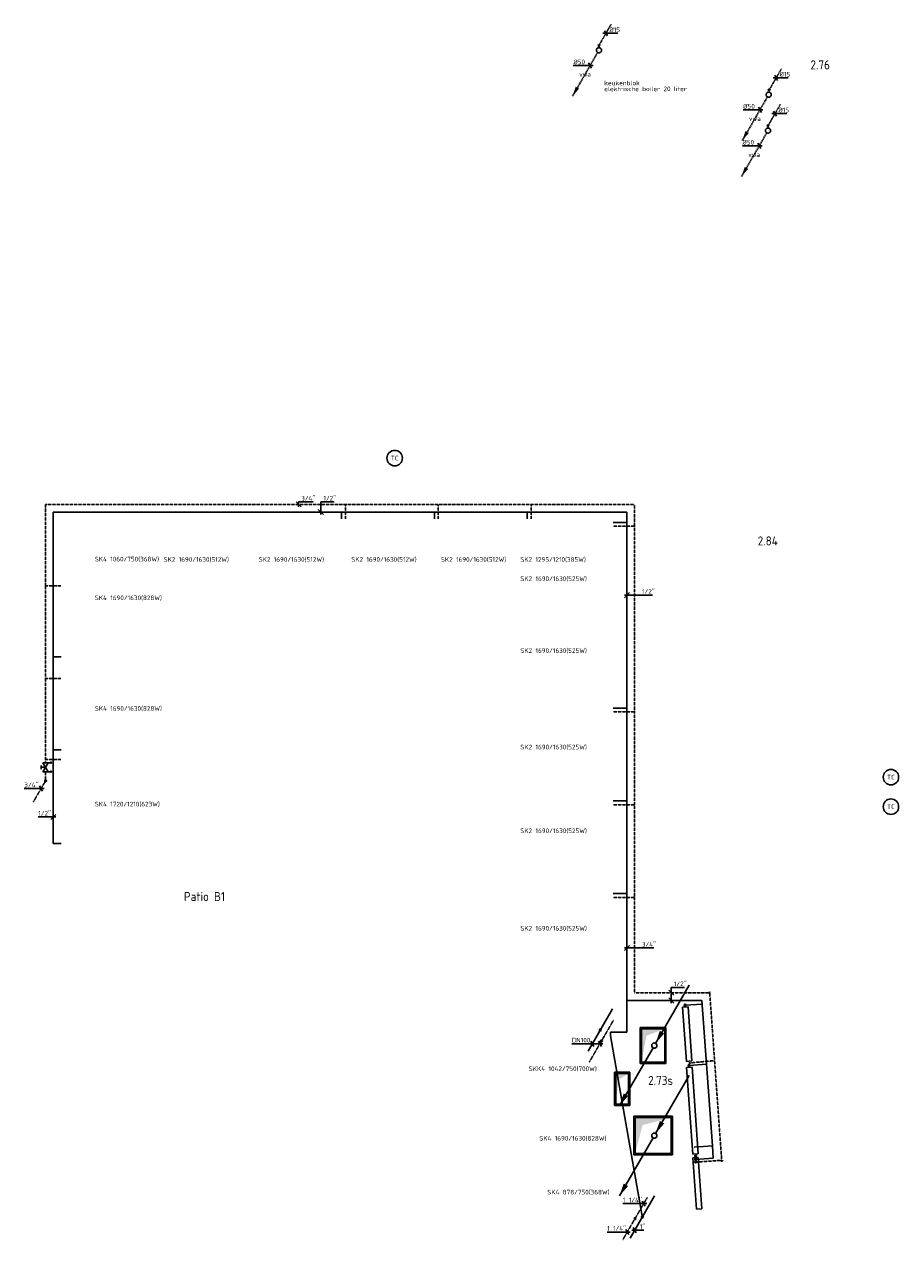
# Model space of a CAD drawing. Header units: millimetres. Extents: x -2687 to 63694, y -299 to 65104.
# Tile 2 of 7: x 11716 to 28669, y -299 to 23278. Entities that reach past the tile are written whole.
import ezdxf
from ezdxf.enums import TextEntityAlignment as Align

# ---------------------------------------------------------------- set-up
doc = ezdxf.new("R2010")
doc.units = ezdxf.units.MM
for name, pattern in [('2322107', [2000, 1000, 1000]), ('2322107_a', [2000, 1000, 1000]), ('2322108', [7, 5, -2]), ('2322108_a', [7, 5, -2]), ('2322109', [10, 5, -2, 1, -2]), ('2322109_a', [10, 5, -2, 1, -2]), ('2322121A', [47, 40, -7]), ('2322121A_a', [19.5, 12.5, -7])]:
    doc.linetypes.add(name, pattern=pattern)
for name, color, linetype in [('BL$2----', 7, 'Continuous'), ('bTuwkundig', 7, 'Continuous'), ('WL$1----', 4, 'Continuous'), ('WL5232--', 4, '2322121A'), ('WL531---', 5, '2322109'), ('WL561---', 4, 'Continuous'), ('WL561---_AANVOER', 1, '2322107'), ('WL561---_RETOUR', 5, '2322108'), ('WL570---_RETOUR_D', 4, 'Continuous'), ('WL570---_TOEVOER', 3, 'Continuous'), ('WL570---_TOEVOER_D', 3, 'Continuous'), ('WL740---', 4, 'Continuous'), ('WM5232--', 1, 'Continuous'), ('WM531---', 1, 'Continuous'), ('WM561---_AANVOER', 1, 'Continuous'), ('WM561---_RETOUR', 1, 'Continuous'), ('WT561---', 7, 'Continuous')]:
    doc.layers.add(name, color=color, linetype=linetype)
doc.styles.add('BURO-018', font='BUROFONT', dxfattribs={"height": 1.8})
doc.styles.add('BURO-025', font='Burofont.shx', dxfattribs={"height": 2.5})
doc.styles.add('STABICAD-018', font='ISOCP.SHX', dxfattribs={"height": 90})
doc.styles.add('STABICAD-035', font='ISOCP.SHX', dxfattribs={"height": 175})
doc.styles.get("Standard").update_dxf_attribs({"font": 'arial.ttf'})

# ---------------------------------------------------------------- blocks, each defined once
blk = doc.blocks.new('*U62')
at = {"linetype": '2322108'}
blk.add_hatch(color=2, dxfattribs=at).paths.add_polyline_path([(-236, -409), (-208, -325), (-177, -342)], flags=0)
at = {"color": 0, "linetype": '2322108'}
blk.add_line((0, 0), (0, 0, 1), dxfattribs=at)
at = {"color": 2, "linetype": '2322108_a'}
blk.add_line((-236, -409, 1), (-9, -15, 1), dxfattribs=at)
at = {"color": 2, "linetype": '2322108'}
blk.add_circle((0, 0, 1), 17.5, dxfattribs=at)
at = {"layer": 'WL561---', "color": 2, "style": 'STABICAD-018'}
for tag, p in [('POSITIONCODE', (12128, 8753, 149)), ('SECTIONCODE', (12128, 8753, 149)), ('CODE', (12128, 8703, -1)), ('FLOORCODE', (12178, 8603, -1))]:
    blk.add_attdef(tag, p, '', height=1.2, dxfattribs=at)
blk = doc.blocks.new('PI_SYM138')
at = {"color": 0, "linetype": 'Continuous'}
for p, q in [((-2.5, 1.5), (2.5, -1.5)), ((-2.5, -3), (-2.5, 1.5)), ((2.5, 1.5), (-2.5, -1.5)), ((-1, 2.5), (1, 2.5)), ((0, 0), (0, 2.5)), ((2.5, -3), (2.5, 1.5)), ((-3, -3.5), (-2, -2.5)), ((-3, -2.5), (-2, -3.5)), ((2, -3.5), (3, -2.5)), ((2, -2.5), (3, -3.5))]:
    blk.add_line(p, q, dxfattribs=at)
at = {"color": 0, "linetype": 'Continuous', "style": 'BURO-018'}
blk.add_attdef('PRODUCTCODE', text='', height=1.8, dxfattribs=at).set_placement((0, 0), align=Align.MIDDLE)
blk = doc.blocks.new('*U63')
at = {"color": 0, "linetype": 'Continuous'}
for p, q in [((-41, 0), (-325, 0)), ((58, 0), (-41, 0)), ((29, -50), (-29, 50))]:
    blk.add_line(p, q, dxfattribs=at)
at = {"color": 0, "linetype": 'Continuous', "style": 'STABICAD-018'}
blk.add_text("3/4''", height=90, dxfattribs=at).set_placement((-325, 25))
at = {"layer": 'WL561---', "color": 2, "style": 'STABICAD-018'}
blk.add_attdef('CODE', (12041, 8453, -1), '', height=1.2, dxfattribs=at)
blk = doc.blocks.new('*U64')
at = {"color": 0, "linetype": 'Continuous'}
for p, q in [((-34, 0), (-291, 0)), ((-50, -50), (50, 50)), ((50, 0), (-34, 0))]:
    blk.add_line(p, q, dxfattribs=at)
at = {"color": 0, "linetype": 'Continuous', "style": 'STABICAD-018'}
blk.add_text("1/2''", height=90, dxfattribs=at).set_placement((-291, 25))
at = {"layer": 'WL561---', "color": 2, "style": 'STABICAD-018'}
blk.add_attdef('CODE', (12278, 7902), '', height=1.2, dxfattribs=at)
blk = doc.blocks.new('*U65')
at = {"color": 0, "linetype": 'Continuous'}
for p, q in [((50, -50), (-50, 50)), ((0, -50), (0, 47)), ((0, 47), (284, 47))]:
    blk.add_line(p, q, dxfattribs=at)
at = {"color": 0, "linetype": 'Continuous', "style": 'STABICAD-018'}
blk.add_text("3/4''", height=90, dxfattribs=at).set_placement((50, 72))
at = {"layer": 'BL$2----', "color": 2}
blk.add_attdef('CODE', (17034, 13966), '', height=1.2, dxfattribs=at)
blk = doc.blocks.new('*U66')
at = {"color": 0, "linetype": 'Continuous'}
for p, q in [((50, -50), (-50, 50)), ((0, -50), (0, 197)), ((0, 197), (257, 197))]:
    blk.add_line(p, q, dxfattribs=at)
at = {"color": 0, "linetype": 'Continuous', "style": 'STABICAD-018'}
blk.add_text("1/2''", height=90, dxfattribs=at).set_placement((50, 222))
at = {"layer": 'BL$2----', "color": 2}
blk.add_attdef('CODE', (17464, 13816), '', height=1.2, dxfattribs=at)
blk = doc.blocks.new('*U72')
at = {"color": 0, "linetype": 'Continuous'}
for p, q in [((-50, -50), (50, 50)), ((-50, 0), (241, 0)), ((241, 0), (498, 0))]:
    blk.add_line(p, q, dxfattribs=at)
at = {"color": 0, "linetype": 'Continuous', "style": 'STABICAD-018'}
blk.add_text("1/2''", height=90, dxfattribs=at).set_placement((291, 25))
at = {"layer": 'WL561---', "color": 2, "style": 'STABICAD-018'}
blk.add_attdef('CODE', (23400, 12205), '', height=1.2, dxfattribs=at)
blk = doc.blocks.new('*U73')
at = {"linetype": '2322107'}
for points in [[(236, 409), (208, 325), (177, 342)], [(-9, -15), (-37, -100), (-68, -82)]]:
    blk.add_hatch(color=2, dxfattribs=at).paths.add_polyline_path(points, flags=0)
at = {"color": 2, "linetype": '2322107_a'}
for p, q in [((236, 409, 3000), (9, 15, 3000)), ((-9, -15, 3000), (-236, -409, 3000))]:
    blk.add_line(p, q, dxfattribs=at)
at = {"color": 0, "linetype": '2322107'}
blk.add_line((0, 0), (0, 0, 3000), dxfattribs=at)
at = {"color": 2, "linetype": '2322107'}
blk.add_circle((0, 0, 3000), 17.5, dxfattribs=at)
at = {"color": 0, "linetype": '2322107'}
blk.add_arc((0, 0, 3000), 17.5, 60, 180, dxfattribs=at)
at = {"layer": 'WL561---', "color": 2, "style": 'STABICAD-018'}
for tag, p in [('POSITIONCODE', (22883, 3918, 1499)), ('SECTIONCODE', (22883, 3918, 1499)), ('CODE', (22883, 3868)), ('FLOORCODE', (22933, 3768))]:
    blk.add_attdef(tag, p, '', height=1.2, dxfattribs=at)
blk = doc.blocks.new('*U74')
at = {"linetype": '2322108'}
for points in [[(9, 15), (37, 100), (68, 82)], [(-236, -409), (-208, -325), (-177, -342)]]:
    blk.add_hatch(color=2, dxfattribs=at).paths.add_polyline_path(points, flags=0)
at = {"color": 2, "linetype": '2322108_a'}
for p, q in [((9, 15, 3000), (236, 409, 3000)), ((-236, -409, 3000), (-9, -15, 3000))]:
    blk.add_line(p, q, dxfattribs=at)
at = {"color": 0, "linetype": '2322108'}
blk.add_line((0, 0), (0, 0, 3000), dxfattribs=at)
at = {"color": 2, "linetype": '2322108'}
blk.add_circle((0, 0, 3000), 17.5, dxfattribs=at)
at = {"color": 0, "linetype": '2322108'}
blk.add_arc((0, 0, 3000), 17.5, 60, 180, dxfattribs=at)
at = {"layer": 'WL561---', "color": 2, "style": 'STABICAD-018'}
for tag, p in [('POSITIONCODE', (22906, 3704, 1499)), ('SECTIONCODE', (22906, 3704, 1499)), ('CODE', (22906, 3654)), ('FLOORCODE', (22956, 3554))]:
    blk.add_attdef(tag, p, '', height=1.2, dxfattribs=at)
blk = doc.blocks.new('*U78')
at = {"color": 0, "linetype": 'Continuous'}
for p, q in [((0, -50), (0, 253)), ((0, 253), (257, 253)), ((50, 100), (-50, 200)), ((50, -50), (-50, 50))]:
    blk.add_line(p, q, dxfattribs=at)
at = {"color": 0, "linetype": 'Continuous', "style": 'STABICAD-018'}
blk.add_text("1/2''", height=90, dxfattribs=at).set_placement((50, 278))
at = {"layer": 'BL$2----', "color": 2}
blk.add_attdef('CODE', (24260, 4342), '', height=1.2, dxfattribs=at)
blk = doc.blocks.new('*U80')
at = {"color": 0, "linetype": 'Continuous'}
for p, q in [((-50, -50), (50, 50)), ((-50, 0), (240, 0)), ((240, 0), (524, 0))]:
    blk.add_line(p, q, dxfattribs=at)
at = {"color": 0, "linetype": 'Continuous', "style": 'STABICAD-018'}
blk.add_text("3/4''", height=90, dxfattribs=at).set_placement((290, 25))
at = {"layer": 'BL$2----', "color": 2}
blk.add_attdef('CODE', (23400, 5361), '', height=1.2, dxfattribs=at)
blk = doc.blocks.new('*U75')
at = {"color": 0, "linetype": 'Continuous'}
for p, q in [((-206, 0), (-544, 0)), ((58, 0), (-206, 0)), ((-118, -50), (-175, 50)), ((29, -50), (-29, 50))]:
    blk.add_line(p, q, dxfattribs=at)
at = {"color": 0, "linetype": 'Continuous', "style": 'STABICAD-018'}
blk.add_text('DN100', height=90, dxfattribs=at).set_placement((-544, 25))
at = {"layer": 'BL$2----', "color": 2}
blk.add_attdef('CODE', (22876, 3502, 3000), '', height=1.2, dxfattribs=at)
blk = doc.blocks.new('*U76')
at = {"color": 0, "linetype": 'Continuous'}
for p, q in [((-56, 0), (-403, 0)), ((58, 0), (-56, 0)), ((29, -50), (-29, 50))]:
    blk.add_line(p, q, dxfattribs=at)
at = {"color": 0, "linetype": 'Continuous', "style": 'STABICAD-018'}
blk.add_text("1 1/4''", height=90, dxfattribs=at).set_placement((-403, 25))
at = {"layer": 'BL$2----', "color": 2, "style": 'STABICAD-018'}
blk.add_attdef('CODE', (23725, 401), '', height=1.2, dxfattribs=at)
blk = doc.blocks.new('*U79')
at = {"linetype": '2322107'}
for points in [[(9, 15), (37, 100), (68, 82)], [(-236, -409), (-208, -325), (-177, -342)]]:
    blk.add_hatch(color=2, dxfattribs=at).paths.add_polyline_path(points, flags=0)
at = {"color": 2, "linetype": '2322107_a'}
for p, q in [((9, 15, 3000), (236, 409, 3000)), ((-236, -409, 3000), (-9, -15, 3000))]:
    blk.add_line(p, q, dxfattribs=at)
at = {"color": 0, "linetype": '2322107'}
blk.add_line((0, 0), (0, 0, 3000), dxfattribs=at)
at = {"color": 2, "linetype": '2322107'}
blk.add_circle((0, 0, 3000), 17.5, dxfattribs=at)
at = {"color": 0, "linetype": '2322107'}
blk.add_arc((0, 0, 3000), 17.5, 60, 180, dxfattribs=at)
at = {"layer": 'BL$2----', "color": 2, "style": 'STABICAD-018'}
for tag, p in [('POSITIONCODE', (23700, 291, 1499)), ('SECTIONCODE', (23700, 291, 1499)), ('CODE', (23700, 241)), ('FLOORCODE', (23750, 141))]:
    blk.add_attdef(tag, p, '', height=1.2, dxfattribs=at)
blk = doc.blocks.new('*U77')
at = {"linetype": '2322108'}
for points in [[(236, 409), (208, 325), (177, 342)], [(-9, -15), (-37, -100), (-68, -82)]]:
    blk.add_hatch(color=2, dxfattribs=at).paths.add_polyline_path(points, flags=0)
at = {"color": 2, "linetype": '2322108_a'}
for p, q in [((236, 409, 3000), (9, 15, 3000)), ((-9, -15, 3000), (-236, -409, 3000))]:
    blk.add_line(p, q, dxfattribs=at)
at = {"color": 0, "linetype": '2322108'}
blk.add_line((0, 0), (0, 0, 3000), dxfattribs=at)
at = {"color": 2, "linetype": '2322108'}
blk.add_circle((0, 0, 3000), 17.5, dxfattribs=at)
at = {"color": 0, "linetype": '2322108'}
blk.add_arc((0, 0, 3000), 17.5, 60, 180, dxfattribs=at)
at = {"layer": 'BL$2----', "color": 2, "style": 'STABICAD-018'}
for tag, p in [('POSITIONCODE', (23557, 260, 1499)), ('SECTIONCODE', (23557, 260, 1499)), ('CODE', (23557, 210)), ('FLOORCODE', (23607, 110))]:
    blk.add_attdef(tag, p, '', height=1.2, dxfattribs=at)
blk = doc.blocks.new('*U81')
at = {"color": 0, "linetype": 'Continuous'}
for p, q in [((-58, 0), (46, 0)), ((-29, 50), (29, -50)), ((46, 0), (177, 0))]:
    blk.add_line(p, q, dxfattribs=at)
at = {"color": 0, "linetype": 'Continuous', "style": 'STABICAD-018'}
blk.add_text("1''", height=90, dxfattribs=at).set_placement((96, 25))
at = {"layer": 'BL$2----', "color": 2}
blk.add_attdef('CODE', (23552, -115), '', height=1.2, dxfattribs=at)
blk = doc.blocks.new('*U82')
at = {"color": 0, "linetype": 'Continuous'}
for p, q in [((-43, 0), (-390, 0)), ((58, 0), (-43, 0)), ((29, -50), (-29, 50))]:
    blk.add_line(p, q, dxfattribs=at)
at = {"color": 0, "linetype": 'Continuous', "style": 'STABICAD-018'}
blk.add_text("1 1/4''", height=90, dxfattribs=at).set_placement((-390, 25))
at = {"layer": 'BL$2----', "color": 2}
blk.add_attdef('CODE', (23406, -150), '', height=1.2, dxfattribs=at)
blk = doc.blocks.new('*U85')
at = {"color": 0, "linetype": '2322108'}
blk.add_line((0, 0), (3258, 0, -300), dxfattribs=at)
for centre, start, end in [((0, 0), 90, 262.6199), ((3258, 0, -300), 270, 90), ((0, 0), 269.1715, 270)]:
    blk.add_arc(centre, 17.5, start, end, dxfattribs=at)
at = {"layer": 'BL$2----', "color": 2, "style": 'STABICAD-018'}
for tag, p in [('CODE', (25005, 4492)), ('POSITIONCODE', (25271, 2878, -150)), ('SECTIONCODE', (25271, 2878, -150))]:
    blk.add_attdef(tag, p, '', height=1.2, dxfattribs=at)
blk = doc.blocks.new('*U86')
at = {"color": 0, "linetype": 'Continuous'}
for p, q in [((-527, 208, 300), (526, 208, 300)), ((-527, 100, 300), (-527, 208, 300)), ((-527, 100, 300), (526, 100, 300)), ((526, 208, 300), (526, 100, 300))]:
    blk.add_line(p, q, dxfattribs=at)
at = {"layer": 'WL561---_AANVOER', "linetype": '2322107'}
blk.add_circle((-562, 154, 300), 17.5, dxfattribs=at)
at = {"layer": 'WL561---_RETOUR', "linetype": '2322108'}
blk.add_circle((562, 154), 17.5, dxfattribs=at)
at = {"layer": 'WM531---', "color": 2, "style": 'STABICAD-018'}
for tag, p in [('CODE', (24416, 3778, 120)), ('CUSTOM_FIELD1', (24416, 3678, 120)), ('CUSTOM_FIELD2', (24416, 3678, 120)), ('FREETEXT', (24416, 3678, 120)), ('KNOB_POSITION', (24416, 3678, 120)), ('LABEL', (24416, 3678, 120)), ('POSITIONCODE', (24416, 3678, 120)), ('RADIATOR_CODE', (24416, 3678, 120)), ('SECTIONCODE', (24416, 3678, 120))]:
    blk.add_attdef(tag, p, '', height=1.2, dxfattribs=at)
at = {"layer": 'WM531---', "color": 1, "style": 'STABICAD-018'}
blk.add_attdef('PRODUCTCODE', (24416, 3678, 120), '', height=1.8, dxfattribs=at)
blk = doc.blocks.new('*U83')
at = {"color": 0, "linetype": 'Continuous'}
for p, q in [((-845, 208, 300), (845, 208, 300)), ((-845, 100, 300), (-845, 208, 300)), ((-845, 100, 300), (845, 100, 300)), ((845, 208, 300), (845, 100, 300))]:
    blk.add_line(p, q, dxfattribs=at)
at = {"layer": 'WL561---_AANVOER', "linetype": '2322107'}
blk.add_circle((-880, 154, 300), 17.5, dxfattribs=at)
at = {"layer": 'WL561---_RETOUR', "linetype": '2322108'}
blk.add_circle((880, 154), 17.5, dxfattribs=at)
at = {"layer": 'WL561---', "color": 2, "style": 'STABICAD-018'}
for tag, p in [('CODE', (24737, 2072, 120)), ('CUSTOM_FIELD1', (24737, 1972, 120)), ('CUSTOM_FIELD2', (24737, 1972, 120)), ('FREETEXT', (24737, 1972, 120)), ('KNOB_POSITION', (24737, 1972, 120)), ('LABEL', (24737, 1972, 120)), ('POSITIONCODE', (24737, 1972, 120)), ('RADIATOR_CODE', (24737, 1972, 120)), ('SECTIONCODE', (24737, 1972, 120))]:
    blk.add_attdef(tag, p, '', height=1.2, dxfattribs=at)
at = {"layer": 'WL561---', "color": 1, "style": 'STABICAD-018'}
blk.add_attdef('PRODUCTCODE', (24737, 1972, 120), '', height=1.8, dxfattribs=at)
blk = doc.blocks.new('*U84')
at = {"color": 0, "linetype": 'Continuous'}
for p, q in [((-500, 200, 300), (500, 200, 300)), ((-500, 100, 300), (-500, 200, 300)), ((-500, 100, 300), (500, 100, 300)), ((500, 200, 300), (500, 100, 300))]:
    blk.add_line(p, q, dxfattribs=at)
at = {"layer": 'WL561---_AANVOER', "linetype": '2322107'}
blk.add_circle((-465, 150), 17.5, dxfattribs=at)
at = {"layer": 'WL561---_RETOUR', "linetype": '2322108'}
blk.add_arc((-413, 150), 17.5, 93.2758, 86.7242, dxfattribs=at)
at = {"layer": 'WL561---', "color": 2, "style": 'STABICAD-018'}
for tag, p in [('CODE', (24616, 884, -300)), ('CUSTOM_FIELD1', (24616, 784, -300)), ('CUSTOM_FIELD2', (24616, 784, -300)), ('FREETEXT', (24616, 784, -300)), ('KNOB_POSITION', (24616, 784, -300)), ('LABEL', (24616, 784, -300)), ('POSITIONCODE', (24616, 784, -300)), ('RADIATOR_CODE', (24616, 784, -300)), ('SECTIONCODE', (24616, 784, -300))]:
    blk.add_attdef(tag, p, '', height=1.2, dxfattribs=at)
at = {"layer": 'WL561---', "color": 1, "style": 'STABICAD-018'}
blk.add_attdef('PRODUCTCODE', (24616, 784, -300), '', height=1.8, dxfattribs=at)
blk = doc.blocks.new('*U88')
at = {"linetype": 'Continuous'}
blk.add_hatch(color=0, dxfattribs=at).paths.add_polyline_path([(350, 350), (-350, 350), (-350, -350), (-203, 203)], flags=0)
at = {"color": 0, "linetype": 'Continuous'}
for p, q in [((375, 375, -3000), (-375, 375, -3000)), ((-375, 375, -3000), (-375, -375, -3000)), ((350, 350, -3000), (-350, 350, -3000)), ((-350, 350, -3000), (-350, -350, -3000)), ((350, -350, -3000), (350, 350, -3000)), ((375, -375, -3000), (375, 375, -3000)), ((-375, -375, -3000), (375, -375, -3000)), ((-350, -350, -3000), (350, -350, -3000))]:
    blk.add_line(p, q, dxfattribs=at)
at = {"layer": 'BL$2----', "color": 2}
for tag, p in [('POSITIONCODE', (23907, 1871, 1501)), ('SECTIONCODE', (23907, 1871, 1501)), ('CODE', (23907, 1721, 3000))]:
    blk.add_attdef(tag, p, '', height=1.8, dxfattribs=at)
blk = doc.blocks.new('*U87')
at = {"linetype": 'Continuous'}
for points in [[(25, 43), (107, 285), (193, 235)], [(-675, -1169), (-593, -928), (-507, -978)]]:
    blk.add_hatch(color=2, dxfattribs=at).paths.add_polyline_path(points, flags=0)
at = {"color": 2, "linetype": 'Continuous'}
for p, q in [((25, 43, 3000), (675, 1169, 3000)), ((-675, -1169, 3000), (-25, -43, 3000))]:
    blk.add_line(p, q, dxfattribs=at)
at = {"color": 0, "linetype": 'Continuous'}
blk.add_line((0, 0), (0, 0, 3000), dxfattribs=at)
at = {"color": 2, "linetype": 'Continuous'}
blk.add_circle((0, 0, 3000), 50, dxfattribs=at)
at = {"color": 0, "linetype": 'Continuous'}
blk.add_arc((0, 0, 3000), 50, 180, 60, dxfattribs=at)
at = {"layer": 'WL561---', "color": 2, "style": 'STABICAD-018'}
for tag, p in [('POSITIONCODE', (23931, 1870, 1499)), ('SECTIONCODE', (23931, 1870, 1499)), ('CODE', (23931, 1820)), ('FLOORCODE', (23981, 1720))]:
    blk.add_attdef(tag, p, '', height=1.8, dxfattribs=at)
blk = doc.blocks.new('*U89')
at = {"linetype": 'Continuous'}
blk.add_hatch(color=0, dxfattribs=at).paths.add_polyline_path([(225, 325), (-225, 325), (-225, -325), (-130, 188)], flags=0)
at = {"color": 0, "linetype": 'Continuous'}
for p, q in [((250, 350, -3000), (-250, 350, -3000)), ((-250, 350, -3000), (-250, -350, -3000)), ((225, 325, -3000), (-225, 325, -3000)), ((-225, 325, -3000), (-225, -325, -3000)), ((225, -325, -3000), (225, 325, -3000)), ((250, -350, -3000), (250, 350, -3000)), ((-250, -350, -3000), (250, -350, -3000)), ((-225, -325, -3000), (225, -325, -3000))]:
    blk.add_line(p, q, dxfattribs=at)
at = {"layer": 'BL$2----', "color": 2}
for tag, p in [('POSITIONCODE', (23907, 3618, 1501)), ('SECTIONCODE', (23907, 3618, 1501)), ('CODE', (23907, 3468, 3000))]:
    blk.add_attdef(tag, p, '', height=1.8, dxfattribs=at)
blk = doc.blocks.new('*U90')
at = {"linetype": 'Continuous'}
blk.add_hatch(color=0, dxfattribs=at).paths.add_polyline_path([(125, 300), (-125, 300), (-125, -300), (-72, 174)], flags=0)
at = {"color": 0, "linetype": 'Continuous'}
for p, q in [((150, 325, -3000), (-150, 325, -3000)), ((-150, 325, -3000), (-150, -325, -3000)), ((125, 300, -3000), (-125, 300, -3000)), ((-125, 300, -3000), (-125, -300, -3000)), ((125, -300, -3000), (125, 300, -3000)), ((150, -325, -3000), (150, 325, -3000)), ((-150, -325, -3000), (150, -325, -3000)), ((-125, -300, -3000), (125, -300, -3000))]:
    blk.add_line(p, q, dxfattribs=at)
at = {"layer": 'BL$2----', "color": 2}
for tag, p in [('POSITIONCODE', (23308, 2777, 1501)), ('SECTIONCODE', (23308, 2777, 1501)), ('CODE', (23308, 2627, 3000))]:
    blk.add_attdef(tag, p, '', height=1.8, dxfattribs=at)
blk = doc.blocks.new('*U118')
at = {"linetype": '2322109'}
blk.add_hatch(color=2, dxfattribs=at).paths.add_polyline_path([(9, 15), (37, 100), (68, 82)], flags=0)
at = {"color": 2, "linetype": '2322109_a'}
blk.add_line((9, 15, 3000), (236, 409, 3000), dxfattribs=at)
at = {"color": 0, "linetype": '2322109'}
blk.add_line((0, 0), (0, 0, 3000), dxfattribs=at)
blk.add_circle((0, 0, 3000), 17.5, dxfattribs=at)
at = {"color": 2, "linetype": '2322109'}
blk.add_circle((0, 0, 3000), 17.5, dxfattribs=at)
at = {"layer": 'WL740---', "color": 2, "style": 'STABICAD-018'}
for tag, p in [('POSITIONCODE', (26228, 25893, 1499)), ('SECTIONCODE', (26228, 25893, 1499)), ('CODE', (26228, 25843)), ('FLOORCODE', (26278, 25743))]:
    blk.add_attdef(tag, p, '', height=1.2, dxfattribs=at)
blk = doc.blocks.new('*U119')
at = {"color": 0, "linetype": 'Continuous'}
for p, q in [((-58, 0), (15, 0)), ((-29, 50), (29, -50)), ((15, 0), (230, 0))]:
    blk.add_line(p, q, dxfattribs=at)
at = {"color": 0, "linetype": 'Continuous', "style": 'STABICAD-018'}
blk.add_text('%%c15', height=90, dxfattribs=at).set_placement((65, 25))
at = {"layer": 'WL740---', "color": 2, "style": 'STABICAD-018'}
blk.add_attdef('CODE', (26363, 25977), '', height=1.2, dxfattribs=at)
blk = doc.blocks.new('*U120')
at = {"linetype": '2322121A'}
blk.add_hatch(color=2, dxfattribs=at).paths.add_polyline_path([(-512, -888), (-451, -707), (-386, -744)], flags=0)
at = {"color": 0, "linetype": '2322121A'}
blk.add_line((0, 0), (0, 0, 1), dxfattribs=at)
at = {"color": 2, "linetype": '2322121A_a'}
blk.add_line((-512, -888, 1), (-25, -43, 1), dxfattribs=at)
at = {"color": 0, "linetype": '2322121A'}
blk.add_circle((0, 0, 1), 50, dxfattribs=at)
at = {"color": 2, "linetype": '2322121A'}
blk.add_circle((0, 0, 1), 50, dxfattribs=at)
at = {"layer": 'WL740---', "color": 2, "style": 'STABICAD-018'}
for tag, p in [('POSITIONCODE', (26228, 25798, 149)), ('SECTIONCODE', (26228, 25798, 149)), ('CODE', (26228, 25748, -1)), ('FLOORCODE', (26278, 25648, -1))]:
    blk.add_attdef(tag, p, '', height=1.8, dxfattribs=at)
blk = doc.blocks.new('*U121')
at = {"color": 0, "linetype": 'Continuous'}
for p, q in [((-97, 0), (-327, 0)), ((58, 0), (-97, 0)), ((29, -50), (-29, 50))]:
    blk.add_line(p, q, dxfattribs=at)
at = {"color": 0, "linetype": 'Continuous', "style": 'STABICAD-018'}
blk.add_text('%%c50', height=90, dxfattribs=at).set_placement((-327, 25))
at = {"layer": 'WL740---', "color": 2, "style": 'STABICAD-018'}
blk.add_attdef('CODE', (26057, 25352, -1), '', height=1.8, dxfattribs=at)
blk = doc.blocks.new('MD_SYM527')
at = {"color": 0, "linetype": 'Continuous'}
blk.add_circle((0, 0), 3, dxfattribs=at)
at = {"color": 0, "style": 'BURO-025'}
blk.add_attdef('CODE', text='', height=2.5, dxfattribs=at).set_placement((0, 4.93), align=Align.MIDDLE)
blk.add_attdef('SIGNAL_HIGH', (6.03, 6.3), '', height=2.5, dxfattribs=at)
blk.add_attdef('SIGNAL_LOW', text='', height=2.5, dxfattribs=at).set_placement((6.25, 3.27), align=Align.TOP_LEFT)

msp = doc.modelspace()

# ---------------------------------------------------------------- linework, layer by layer
at = {"layer": 'WL561---_AANVOER', "linetype": '2322107'}
for p, q in [((12278, 7386), (12278, 13816)), ((12278, 13816), (23400, 13816)), ((17868, 13684), (17868, 13816)), ((19668, 13684), (19668, 13816)), ((21468, 13684), (21468, 13816)), ((23400, 13816), (23400, 13615)), ((23131, 13615), (23400, 13615)), ((23400, 13615), (23400, 11815)), ((23400, 11815), (23400, 10015)), ((12428, 11005), (12278, 11005)), ((23131, 10015), (23400, 10015)), ((23400, 10015), (23400, 8215)), ((12428, 9205), (12278, 9205)), ((23131, 8215), (23400, 8215)), ((23400, 8215), (23400, 6415)), ((12428, 7386), (12278, 7386)), ((23131, 6415), (23400, 6415)), ((23400, 6415), (23400, 3730)), ((23400, 4342), (24855, 4342)), ((24529, 4249), (24859, 4273)), ((24855, 4342), (25057, 1521)), ((23400, 3730), (23080, 3730)), ((23080, 3730), (23080, 3654)), ((23081, 3654), (23697, 158)), ((24606, 3081), (24943, 3106)), ((24704, 1496), (25057, 1521)), ((25057, 1521), (25074, 1283)), ((24732, 1259), (25074, 1283))]:
    msp.add_line(p, q, dxfattribs=at)
at = {"layer": 'WL561---_RETOUR', "linetype": '2322108'}
for p, q in [((12128, 12377), (12128, 13966)), ((12128, 13966), (23550, 13966)), ((17943, 13684), (17943, 13966)), ((19743, 13684), (19743, 13966)), ((21543, 13684), (21543, 13966)), ((23550, 13966), (23550, 13540)), ((23131, 13540), (23550, 13540)), ((23550, 13540), (23550, 11740)), ((12425, 12386), (12128, 12386)), ((12128, 10590), (12128, 12377)), ((23550, 11740), (23550, 9940)), ((12128, 9016), (12128, 10590)), ((12425, 10586), (12128, 10586)), ((23131, 9940), (23550, 9940)), ((23550, 9940), (23550, 8140)), ((12128, 8953), (12128, 9016)), ((12425, 9016), (12128, 9016)), ((12128, 8620), (12128, 8761)), ((23131, 8140), (23550, 8140)), ((23550, 8140), (23550, 6340)), ((23131, 6340), (23550, 6340)), ((23550, 6340), (23550, 4492)), ((23550, 4492), (25005, 4492)), ((24609, 3129), (25099, 3175)), ((25237, 1242, -300), (24736, 1206, -300))]:
    msp.add_line(p, q, dxfattribs=at)

# ---------------------------------------------------------------- block references
at = {"layer": 'WL$1----', "color": 2, "linetype": 'Continuous'}
ref = msp.add_blockref('MD_SYM527', (18897, 14863), dxfattribs=dict(at, xscale=50, yscale=50))
ref.add_attrib('CODE', 'TC', dxfattribs={"layer": '0', "color": 1, "linetype": 'Continuous', "height": 90, "style": 'STABICAD-018'}).set_placement((18897, 14863), align=Align.MIDDLE)
ref = msp.add_blockref('MD_SYM527', (28519, 8674), dxfattribs=dict(at, xscale=50, yscale=50))
ref.add_attrib('CODE', 'TC', dxfattribs={"layer": '0', "color": 1, "linetype": 'Continuous', "height": 90, "style": 'STABICAD-018'}).set_placement((28519, 8674), align=Align.MIDDLE)
ref = msp.add_blockref('MD_SYM527', (28519, 8101), dxfattribs=dict(at, xscale=50, yscale=50))
ref.add_attrib('CODE', 'TC', dxfattribs={"layer": '0', "color": 1, "linetype": 'Continuous', "height": 90, "style": 'STABICAD-018'}).set_placement((28519, 8101), align=Align.MIDDLE)
at = {"layer": 'WL5232--', "linetype": '2322121A'}
for p in [(22858, 22774, -1), (26150, 21914, -1), (26136, 21216, -1)]:
    msp.add_blockref('*U120', p, dxfattribs=at)
at = {"layer": 'WL531---', "linetype": '2322109'}
for p in [(22858, 22869), (26159, 22005), (26136, 21311)]:
    msp.add_blockref('*U118', p, dxfattribs=at)
at = {"layer": 'WL561---', "color": 2, "linetype": 'Continuous', "xscale": 35, "yscale": 35, "zscale": 35, "rotation": 90.00000000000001}
msp.add_blockref('PI_SYM138', (12128, 8866), dxfattribs=at)
at = {"layer": 'WL561---', "linetype": 'Continuous'}
for name, p, rotation in [('*U86', (24416, 3678, 120), 274.1043020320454), ('*U83', (24515, 2193, 120), 274.1043020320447), ('*U84', (24616, 784, -300), 274.1043020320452)]:
    msp.add_blockref(name, p, dxfattribs=dict(at, rotation=rotation))
at = {"layer": 'WL561---_AANVOER', "linetype": '2322107'}
for name, p in [('*U73', (22883, 3768)), ('*U79', (23700, 141))]:
    msp.add_blockref(name, p, dxfattribs=at)
at = {"layer": 'WL561---_RETOUR', "linetype": '2322108'}
for name, p in [('*U62', (12128, 8603, -1)), ('*U74', (22906, 3554)), ('*U77', (23557, 110))]:
    msp.add_blockref(name, p, dxfattribs=at)
at = {"layer": 'WL561---_RETOUR', "linetype": '2322108', "rotation": 274.1043020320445}
msp.add_blockref('*U85', (25005, 4492), dxfattribs=at)
at = {"layer": 'WL570---_RETOUR_D', "linetype": 'Continuous'}
msp.add_blockref('*U90', (23308, 2627, 3000), dxfattribs=at)
at = {"layer": 'WL570---_TOEVOER', "linetype": 'Continuous'}
for p in [(23931, 3467), (23931, 1720)]:
    msp.add_blockref('*U87', p, dxfattribs=at)
at = {"layer": 'WL570---_TOEVOER_D', "linetype": 'Continuous'}
for name, p in [('*U89', (23907, 3468, 3000)), ('*U88', (23907, 1721, 3000))]:
    msp.add_blockref(name, p, dxfattribs=at)
at = {"layer": 'WM5232--', "linetype": 'Continuous'}
for p in [(22687, 22478, -1), (25979, 21618, -1), (25965, 20920, -1)]:
    msp.add_blockref('*U121', p, dxfattribs=at)
at = {"layer": 'WM531---', "linetype": 'Continuous'}
for p in [(22993, 23103), (26294, 22239), (26271, 21545)]:
    msp.add_blockref('*U119', p, dxfattribs=at)
at = {"layer": 'WM561---_AANVOER', "linetype": 'Continuous'}
for name, p in [('*U66', (17464, 13816)), ('*U72', (23400, 12205)), ('*U64', (12278, 7902)), ('*U80', (23400, 5361)), ('*U78', (24260, 4342)), ('*U75', (22876, 3502, 3000)), ('*U81', (23552, -115))]:
    msp.add_blockref(name, p, dxfattribs=at)
at = {"layer": 'WM561---_RETOUR', "linetype": 'Continuous'}
for name, p in [('*U65', (17034, 13966)), ('*U63', (12041, 8453, -1)), ('*U76', (23725, 401)), ('*U82', (23406, -150))]:
    msp.add_blockref(name, p, dxfattribs=at)

# ---------------------------------------------------------------- texts
at = {"layer": 'bTuwkundig', "color": 3, "style": 'STABICAD-035'}
for s, p in [('2.76', (26959, 22404, -500)), ('2.84', (25936, 13169, -500)), ('Patio B1', (14811, 6271, -500)), ('2.73s', (23812, 2703, -500))]:
    msp.add_text(s, height=175, dxfattribs=at).set_placement(p)
at = {"layer": 'WL5232--', "color": 2, "style": 'STABICAD-018'}
for p in [(22589, 22308), (25881, 21449), (25867, 20750)]:
    msp.add_text('vwa', height=90, dxfattribs=at).set_placement(p, align=Align.MIDDLE_CENTER)
at = {"layer": 'WL740---', "style": 'STABICAD-018'}
for s, p in [('keukenblok', (22960, 22095)), ('elektrische boiler 20 liter', (22960, 21981))]:
    msp.add_text(s, height=90, dxfattribs=at).set_placement(p)
at = {"layer": 'WT561---', "color": 1, "style": 'STABICAD-018'}
for s, p in [('SK4 1060/750(368W)', (13081, 12859)), ('SK2 1690/1630(512W)', (14415, 12852)), ('SK2 1690/1630(512W)', (16259, 12852)), ('SK2 1690/1630(512W)', (18055, 12852)), ('SK2 1690/1630(512W)', (19792, 12852)), ('SK2 1295/1210(385W)', (21333, 12852)), ('SK2 1690/1630(525W)', (21333, 12479)), ('SK4 1690/1630(828W)', (13081, 12108)), ('SK2 1690/1630(525W)', (21333, 11084)), ('SK4 1690/1630(828W)', (13081, 9962)), ('SK2 1690/1630(525W)', (21333, 9213)), ('SK4 1720/1210(623W)', (13081, 8106)), ('SK2 1690/1630(525W)', (21333, 7589)), ('SK2 1690/1630(525W)', (21333, 5697)), ('SKK4 1042/750(700W)', (21495, 2973)), ('SK4 1690/1630(828W)', (21700, 1623)), ('SK4 878/750(368W)', (21855, 579))]:
    msp.add_text(s, height=90, dxfattribs=at).set_placement(p)

doc.saveas('drawing.dxf')
